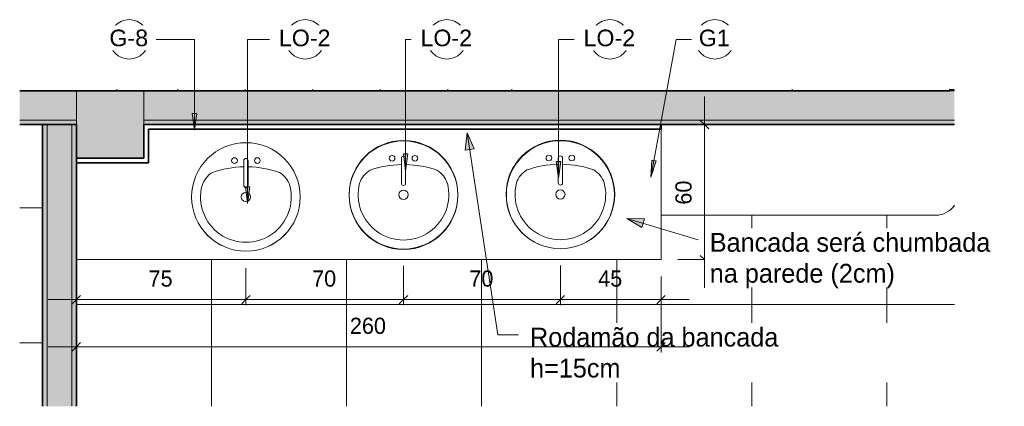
# Model space of a CAD drawing. Header units: metres. Extents: x -10.1 to 50.7, y -18 to 8.5.
# Tile 99 of 109: x 43.9 to 48.3, y -13.9 to -12.2. Entities that reach past the tile are written whole.
import ezdxf

# ---------------------------------------------------------------- set-up
doc = ezdxf.new("R2010")
doc.units = ezdxf.units.M
for name, color, linetype, lineweight in [('A-ANNO-DIMS', 4, 'Continuous', 18), ('A-ANNO-DIMS-25', 211, 'Continuous', 9), ('A-ANNO-KEYN', 231, 'Continuous', 9), ('A-FLOR-PATT', 8, 'Continuous', 18), ('A-GENM', 13, 'Continuous', 18), ('A-WALL', 113, 'Continuous', 18), ('A-WALL-PATT', 111, 'Continuous', 35), ('G-ANNO-TEXT', 231, 'Continuous', 9), ('I-FURN', 30, 'Continuous', 18), ('P-SANR-FIXT', 6, 'Continuous', 18)]:
    doc.layers.add(name, color=color, linetype=linetype, lineweight=lineweight)
doc.styles.add('Arial_1', font='arial.ttf', dxfattribs={"height": 0.073765})
doc.styles.add('Century Gothic_2', font='GOTHIC.TTF', dxfattribs={"height": 0.071856})
doc.styles.add('Century Gothic_3', font='GOTHIC.TTF', dxfattribs={"height": 0.083832})
doc.dimstyles.new('_Cotas_detalhamento_3_mm', dxfattribs={"dimscale": 0.3048, "dimtxt": 0.075, "dimasz": 0.123031, "dimexe": 0.082021, "dimexo": 0.246063, "dimgap": 0.123031, "dimtad": 1, "dimdec": 0, "dimlfac": 100, "dimzin": 0, "dimdsep": 46, "dimtxsty": 'Century Gothic_2', "dimblk1": 'OBLIQUE', "dimblk2": 'OBLIQUE', "dimsah": 1, "dimcen": 0.09, "dimdle": 0.410105, "dimazin": 0, "dimtfac": 1, "dimtdec": 4, "dimtix": 1, "dimtmove": 0, "dimatfit": 3, "dimfxl": 1, "dimtvp": 1, "dimtolj": 1, "dimtzin": 0, "dimarcsym": 2})
doc.dimstyles.new('_Cotas_detalhamento_3_mm_1', dxfattribs={"dimscale": 0.3048, "dimtxt": 0.075, "dimasz": 0.123031, "dimexe": 0.082021, "dimexo": 0.246063, "dimgap": 0.123031, "dimtad": 1, "dimdec": 0, "dimlfac": 100, "dimzin": 0, "dimdsep": 46, "dimtxsty": 'Century Gothic_2', "dimblk1": 'OBLIQUE', "dimblk2": 'OBLIQUE', "dimsah": 1, "dimcen": 0.09, "dimdle": 0.410105, "dimazin": 0, "dimtfac": 1, "dimtdec": 4, "dimtix": 1, "dimtmove": 0, "dimatfit": 3, "dimfxl": 1, "dimtvp": 1, "dimtolj": 1, "dimtzin": 0, "dimarcsym": 2})
doc.dimstyles.new('_Cotas_detalhamento_3_mm_2', dxfattribs={"dimscale": 0.3048, "dimtxt": 0.075, "dimasz": 0.123031, "dimexe": 0.082021, "dimexo": 0.246063, "dimgap": 0.123031, "dimtad": 1, "dimdec": 0, "dimlfac": 100, "dimzin": 0, "dimdsep": 46, "dimtxsty": 'Century Gothic_2', "dimblk1": 'OBLIQUE', "dimblk2": 'OBLIQUE', "dimsah": 1, "dimcen": 0.09, "dimdle": 0.410105, "dimazin": 0, "dimtfac": 1, "dimtdec": 4, "dimtix": 1, "dimtmove": 0, "dimatfit": 3, "dimfxl": 1, "dimtvp": 1, "dimtolj": 1, "dimtzin": 0, "dimarcsym": 2})
doc.dimstyles.new('_Cotas_detalhamento_3_mm_3', dxfattribs={"dimscale": 0.3048, "dimtxt": 0.075, "dimasz": 0.123031, "dimexe": 0.082021, "dimexo": 0.246063, "dimgap": 0.123031, "dimtad": 1, "dimdec": 0, "dimlfac": 100, "dimzin": 0, "dimdsep": 46, "dimtxsty": 'Century Gothic_2', "dimblk1": 'OBLIQUE', "dimblk2": 'OBLIQUE', "dimsah": 1, "dimcen": 0.09, "dimdle": 0.410105, "dimazin": 0, "dimtfac": 1, "dimtdec": 4, "dimtix": 1, "dimtmove": 0, "dimatfit": 3, "dimfxl": 1, "dimtvp": 1, "dimtolj": 1, "dimtzin": 0, "dimarcsym": 2})

# ---------------------------------------------------------------- blocks, each defined once
blk = doc.blocks.new('Generic Models 12 - Generic Models 12-196363-DETALHE BANCADA VEST_ FEMININO')
at = {"layer": 'A-GENM'}
for p, q in [((-4.6197, -13.2646), (-4.6197, -12.6846)), ((-7.2173, -13.2646), (-4.6197, -13.2646))]:
    blk.add_line(p, q, dxfattribs=at)
for centre, radius, start, end in [((-6.4641, -12.9861), 0.2413, 0, 180), ((-5.7641, -12.9785), 0.2413, 0, 180), ((-5.0672, -12.9762), 0.24, 360, 180), ((-6.4641, -12.9861), 0.2413, 180, 0), ((-5.7641, -12.9785), 0.2413, 180, 0), ((-5.0672, -12.9762), 0.24, 180, 0)]:
    blk.add_arc(centre, radius, start, end, dxfattribs=at)
blk = doc.blocks.new('M_Sink Vanity-Round - 482 x 482mm-199220-DETALHE BANCADA VEST_ FEMININO')
at = {"layer": 'P-SANR-FIXT', "color": 7}
for p, q in [((0.0871, 0.2471), (0.0871, 0.1363)), ((0.1062, 0.2471), (0.1062, 0.1363))]:
    blk.add_line(p, q, dxfattribs=at)
for centre, radius, start, end in [((0.0967, 0.0852), 0.2413, 360, 180), ((0.0967, -0.233), 0.4523, 91.2067, 109.2086), ((0.0459, 0.2471), 0.0127, 360, 180), ((0.0459, 0.2471), 0.0127, 180, 360), ((0.0967, 0.2471), 0.00952, 360, 180), ((0.0967, -0.233), 0.4523, 70.7914, 88.7933), ((0.1475, 0.2471), 0.0127, 0, 180), ((0.1475, 0.2471), 0.0127, 180, 360), ((0.0014, 0.1043), 0.1045, 120.7927, 162.1904), ((0.1919, 0.1043), 0.1045, 17.8096, 59.2073), ((0.0967, 0.0852), 0.2014, 165.3071, 14.6929), ((0.0967, 0.1363), 0.00952, 180, 360), ((0.0967, 0.0852), 0.0206, 360, 180), ((0.0967, 0.0852), 0.2413, 180, 360), ((0.0967, 0.0852), 0.0206, 180, 360)]:
    blk.add_arc(centre, radius, start, end, dxfattribs=at)
blk = doc.blocks.new('_ESPELHO - _ESPELHO-1696828-DETALHE BANCADA VEST_ FEMININO')
at = {"layer": 'A-GENM', "lineweight": 35}
for p, q in [((-4.6195, -12.6646), (-6.9173, -12.6646)), ((-6.9173, -12.6646), (-6.9173, -12.8146)), ((-4.6195, -12.6846), (-4.6195, -12.6646)), ((-6.8973, -12.8346), (-6.8973, -12.6846)), ((-6.8973, -12.6846), (-4.6195, -12.6846)), ((-6.9173, -12.8146), (-7.2173, -12.8146)), ((-7.2173, -12.8146), (-7.2173, -12.8346)), ((-7.2173, -12.8346), (-6.8973, -12.8346))]:
    blk.add_line(p, q, dxfattribs=at)
blk = doc.blocks.new('_banco fixo concreto3 - _banco fixo concreto-2394809-DETALHE BANCADA VEST_ FEMININO')
at = {"layer": 'A-GENM'}
blk.add_line((-2.2657, -14.2156), (-3.4857, -14.2156), dxfattribs=at)
blk.add_arc((-3.4857, -14.3156), 0.1, 90, 146.2569, dxfattribs=at)
blk = doc.blocks.new('Modelos genéricos 45 - Modelos genéricos 45-2401798-DETALHE BANCADA VEST_ FEMININO')
at = {"layer": 'A-GENM'}
for p, q in [((-5.631, -12.4839), (-5.631, -12.4914)), ((-4.386, -12.4914), (-4.386, -12.4839))]:
    blk.add_line(p, q, dxfattribs=at)
blk = doc.blocks.new('Mesa-Retangular - Mesa aço inox 160x60cm 88AL-2401945-DETALHE BANCADA VEST_ FEMININO')
at = {"layer": 'I-FURN'}
blk.add_line((0.9, -0.3), (0.9, -0.2925), dxfattribs=at)
blk = doc.blocks.new('DIMBLOCK105-DETALHE BANCADA VEST_ FEMININO')
at = {"layer": 'A-ANNO-DIMS-25'}
for p, q in [((46.3252, -13.2914), (46.3252, -13.4676)), ((46.3252, -13.4426), (46.3252, -13.2914)), ((46.7727, -13.3396), (46.7727, -13.4676)), ((46.7727, -13.4426), (46.7727, -13.3396)), ((46.8977, -13.4426), (46.3252, -13.4426))]:
    blk.add_line(p, q, dxfattribs=at)
at = {"layer": 'A-ANNO-DIMS-25', "lineweight": 18}
for p, q in [((46.3252, -13.4426), (46.3439, -13.4238)), ((46.7727, -13.4426), (46.7914, -13.4238)), ((46.3252, -13.4426), (46.3064, -13.4613)), ((46.7727, -13.4426), (46.7539, -13.4613))]:
    blk.add_line(p, q, dxfattribs=at)
at = {"layer": 'A-ANNO-DIMS-25', "color": 0, "insert": (46.493, -13.313), "char_height": 0.07186, "width": 0.134286, "attachment_point": 1, "line_spacing_factor": 0.984117, "style": 'Century Gothic_2'}
blk.add_mtext('45', dxfattribs=at)
blk = doc.blocks.new('_Oblique')
at = {"color": 0, "linetype": 'ByBlock', "lineweight": -2}
blk.add_line((-0.5, -0.5), (0.5, 0.5), dxfattribs=at)
blk = doc.blocks.new('DIMBLOCK106-DETALHE BANCADA VEST_ FEMININO')
at = {"layer": 'A-ANNO-DIMS-25'}
for p, q in [((45.6282, -13.2927), (45.6282, -13.4676)), ((45.6282, -13.4426), (45.6282, -13.2927)), ((46.3252, -13.2914), (46.3252, -13.4676)), ((46.3252, -13.4426), (46.3252, -13.2914)), ((46.3252, -13.4426), (45.6282, -13.4426))]:
    blk.add_line(p, q, dxfattribs=at)
at = {"layer": 'A-ANNO-DIMS-25', "lineweight": 18}
for p, q in [((45.6282, -13.4426), (45.647, -13.4238)), ((46.3252, -13.4426), (46.3439, -13.4238)), ((45.6282, -13.4426), (45.6095, -13.4613)), ((46.3252, -13.4426), (46.3064, -13.4613))]:
    blk.add_line(p, q, dxfattribs=at)
at = {"layer": 'A-ANNO-DIMS-25', "color": 0, "insert": (45.9208, -13.313), "char_height": 0.07186, "width": 0.134286, "attachment_point": 1, "line_spacing_factor": 0.984117, "style": 'Century Gothic_2'}
blk.add_mtext('70', dxfattribs=at)
blk = doc.blocks.new('DIMBLOCK107-DETALHE BANCADA VEST_ FEMININO')
at = {"layer": 'A-ANNO-DIMS-25'}
for p, q in [((45.6282, -13.2927), (45.6282, -13.4676)), ((45.6282, -13.4426), (45.6282, -13.2927)), ((44.9282, -13.3027), (44.9282, -13.4676)), ((44.9282, -13.4426), (44.9282, -13.3027)), ((45.6282, -13.4426), (44.9282, -13.4426))]:
    blk.add_line(p, q, dxfattribs=at)
at = {"layer": 'A-ANNO-DIMS-25', "lineweight": 18}
for p, q in [((44.9282, -13.4426), (44.947, -13.4238)), ((45.6282, -13.4426), (45.647, -13.4238)), ((44.9282, -13.4426), (44.9095, -13.4613)), ((45.6282, -13.4426), (45.6095, -13.4613))]:
    blk.add_line(p, q, dxfattribs=at)
at = {"layer": 'A-ANNO-DIMS-25', "color": 0, "insert": (45.2223, -13.313), "char_height": 0.07186, "width": 0.134286, "attachment_point": 1, "line_spacing_factor": 0.984117, "style": 'Century Gothic_2'}
blk.add_mtext('70', dxfattribs=at)
blk = doc.blocks.new('DIMBLOCK108-DETALHE BANCADA VEST_ FEMININO')
at = {"layer": 'A-ANNO-DIMS-25'}
for p, q in [((44.1751, -13.3396), (44.1751, -13.4676)), ((44.1751, -13.4426), (44.1751, -13.3396)), ((44.9282, -13.3027), (44.9282, -13.4676)), ((44.9282, -13.4426), (44.9282, -13.3027)), ((44.9282, -13.4426), (44.0501, -13.4426))]:
    blk.add_line(p, q, dxfattribs=at)
at = {"layer": 'A-ANNO-DIMS-25', "lineweight": 18}
for p, q in [((44.1751, -13.4426), (44.1939, -13.4238)), ((44.9282, -13.4426), (44.947, -13.4238)), ((44.1751, -13.4426), (44.1564, -13.4613)), ((44.9282, -13.4426), (44.9095, -13.4613))]:
    blk.add_line(p, q, dxfattribs=at)
at = {"layer": 'A-ANNO-DIMS-25', "color": 0, "insert": (44.4957, -13.313), "char_height": 0.07186, "width": 0.134286, "attachment_point": 1, "line_spacing_factor": 0.984117, "style": 'Century Gothic_2'}
blk.add_mtext('75', dxfattribs=at)
blk = doc.blocks.new('DIMBLOCK109-DETALHE BANCADA VEST_ FEMININO')
at = {"layer": 'A-ANNO-DIMS-25'}
for p, q in [((46.9657, -12.5396), (46.9657, -13.3896)), ((46.8478, -12.6646), (46.9907, -12.6646)), ((46.9657, -12.6646), (46.8478, -12.6646)), ((46.8477, -13.2646), (46.9907, -13.2646)), ((46.9657, -13.2646), (46.8477, -13.2646))]:
    blk.add_line(p, q, dxfattribs=at)
at = {"layer": 'A-ANNO-DIMS-25', "lineweight": 18}
for p, q in [((46.9657, -12.6646), (46.9469, -12.6458)), ((46.9657, -12.6646), (46.9844, -12.6833)), ((46.9657, -13.2646), (46.9469, -13.2458)), ((46.9657, -13.2646), (46.9844, -13.2833))]:
    blk.add_line(p, q, dxfattribs=at)
at = {"layer": 'A-ANNO-DIMS-25', "color": 0, "insert": (46.8361, -13.0205), "char_height": 0.07186, "width": 0.134286, "attachment_point": 1, "rotation": 90, "line_spacing_factor": 0.984117, "style": 'Century Gothic_2'}
blk.add_mtext('60', dxfattribs=at)
blk = doc.blocks.new('M_Identificador de nota-chave - Texto da nota-chave-86548-DETALHE BANCADA VEST_ FEMININO')
at = {"layer": 'A-ANNO-KEYN'}
blk.add_circle((0.00024, -0.0002), 0.0035, dxfattribs=at)
blk = doc.blocks.new('DIMBLOCK110-DETALHE BANCADA VEST_ FEMININO')
at = {"layer": 'A-ANNO-DIMS-25'}
for p, q in [((46.7727, -13.3396), (46.7727, -13.6776)), ((46.7727, -13.6526), (46.7727, -13.3396)), ((44.1751, -13.7011), (44.1751, -13.6276)), ((44.0501, -13.6526), (46.8977, -13.6526)), ((44.1751, -13.6526), (44.1751, -13.7011))]:
    blk.add_line(p, q, dxfattribs=at)
at = {"layer": 'A-ANNO-DIMS-25', "lineweight": 18}
for p, q in [((44.1751, -13.6526), (44.1939, -13.6338)), ((46.7727, -13.6526), (46.7914, -13.6338)), ((44.1751, -13.6526), (44.1564, -13.6713)), ((46.7727, -13.6526), (46.7539, -13.6713))]:
    blk.add_line(p, q, dxfattribs=at)
at = {"layer": 'A-ANNO-DIMS-25', "color": 0, "insert": (45.39, -13.523), "char_height": 0.07186, "width": 0.201429, "attachment_point": 1, "line_spacing_factor": 0.984117, "style": 'Century Gothic_2'}
blk.add_mtext('260', dxfattribs=at)

msp = doc.modelspace()

# ---------------------------------------------------------------- hatches: boundary and pattern name
at = {"layer": 'A-ANNO-KEYN'}
for points in [[(44.6997, -12.6901), (44.7096, -12.6151), (44.6898, -12.6151)], [(45.6375, -12.8698), (45.6474, -12.7948), (45.6277, -12.7948)], [(46.3171, -12.9035), (46.3269, -12.8285), (46.3072, -12.8285)], [(46.727, -12.8979), (46.7503, -12.8259), (46.7308, -12.8224)], [(44.9356, -13.0158), (44.9454, -12.9408), (44.9257, -12.9408)]]:
    msp.add_hatch(color=256, dxfattribs=at).paths.add_polyline_path(points, flags=0)
at = {"layer": 'A-FLOR-PATT'}
h = msp.add_hatch(dxfattribs=at)
h.set_pattern_fill('FP_25', color=256, style=0, pattern_type=2)
h.set_pattern_definition([(270, (33.825, -9.215), (0.3, 2e-17), []), (0, (33.825, -9.215), (0, 0.3), [])])
h.paths.add_polyline_path([(44.9613, -12.5146), (46.1101, -12.5146), (46.1101, -12.5071), (44.3551, -12.5071), (44.3551, -12.5146), (44.7018, -12.5146)], flags=0)
h = msp.add_hatch(dxfattribs=at)
h.set_pattern_fill('FP_27', color=256, style=0, pattern_type=2)
h.set_pattern_definition([(90, (44.625, -14.835), (-0.6, 4e-17), []), (180, (44.625, -14.835), (-7e-17, -0.6), [])])
h.paths.add_polyline_path([(43.9233, -13.9169), (44.0251, -13.9169), (44.0251, -12.6646), (43.9233, -12.6646), (43.9233, -13.212)], flags=0)
h = msp.add_hatch(dxfattribs=at)
h.set_pattern_fill('FP_26', color=256, style=0, pattern_type=2)
h.set_pattern_definition([(0, (44.175, -19.465), (0, 0.6), []), (90, (44.175, -19.465), (-0.6, 4e-17), [])])
h.paths.add_polyline_path([(46.4949, -13.9169), (48.0753, -13.9169), (48.0753, -13.0226), (48.0634, -13.0382), (48.0427, -13.054), (48.0186, -13.064), (47.9927, -13.0674), (46.7727, -13.0674), (46.7727, -13.2646), (44.1751, -13.2646), (44.1751, -13.9169), (46.4748, -13.9169)], flags=0)
h.paths.add_polyline_path([(45.6282, -13.2198), (45.6552, -13.2183), (45.6819, -13.2137), (45.7079, -13.2062), (45.7329, -13.1959), (45.7566, -13.1828), (45.7787, -13.1671), (45.7989, -13.1491), (45.8169, -13.1289), (45.8337, -13.1048), (45.8456, -13.0832), (45.8566, -13.0561), (45.8635, -13.0322), (45.8681, -13.003), (45.868, -13.0036), (45.8629, -13.0322), (45.8551, -13.0582), (45.8445, -13.0832), (45.8311, -13.1069), (45.8169, -13.1268), (45.7988, -13.147), (45.7787, -13.1651), (45.7566, -13.1807), (45.7329, -13.1938), (45.7079, -13.2041), (45.6796, -13.212), (45.6552, -13.2162), (45.6282, -13.2177), (45.6012, -13.2162), (45.5745, -13.2116), (45.5471, -13.2035), (45.5235, -13.1938), (45.4998, -13.1807), (45.4778, -13.1651), (45.4576, -13.147), (45.4396, -13.1268), (45.4239, -13.1047), (45.4108, -13.0811), (45.4005, -13.056), (45.393, -13.0301), (45.3884, -13.003), (45.3885, -13.0057), (45.393, -13.0322), (45.4005, -13.0582), (45.4108, -13.0832), (45.4239, -13.1069), (45.4396, -13.1289), (45.4576, -13.1491), (45.4778, -13.1671), (45.4999, -13.1828), (45.5235, -13.1959), (45.5485, -13.2062), (45.577, -13.2141), (45.6012, -13.2183)], flags=0)
h.paths.add_polyline_path([(45.168, -13.0132), (45.168, -13.0132), (45.168, -13.0132)], flags=0)
h.paths.add_polyline_path([(45.1695, -12.9863), (45.1695, -12.9861), (45.168, -12.9589), (45.1634, -12.9321), (45.156, -12.9064), (45.1452, -12.8807), (45.1325, -12.8577), (45.1169, -12.8357), (45.0984, -12.8151), (45.0787, -12.7975), (45.0555, -12.7812), (45.0311, -12.768), (45.0079, -12.7584), (44.9797, -12.7505), (44.9552, -12.7464), (44.9282, -12.7448), (44.9282, -12.7451), (44.9552, -12.7466), (44.9819, -12.7511), (45.0079, -12.7587), (45.0329, -12.769), (45.0566, -12.7821), (45.0787, -12.7977), (45.0989, -12.8158), (45.1169, -12.8359), (45.1334, -12.8596), (45.1456, -12.8817), (45.156, -12.9068), (45.1635, -12.9327), (45.168, -12.9598), (45.1695, -12.9861)], flags=0)
h.paths.add_polyline_path([(44.6869, -12.9863), (44.6885, -12.9591), (44.6931, -12.9324), (44.7006, -12.9064), (44.711, -12.8814), (44.7241, -12.8578), (44.7398, -12.8357), (44.7579, -12.8155), (44.7785, -12.7972), (44.8003, -12.7818), (44.8242, -12.7687), (44.8495, -12.7584), (44.8761, -12.7509), (44.9012, -12.7466), (44.8988, -12.7468), (44.8723, -12.7515), (44.8463, -12.7593), (44.8235, -12.7687), (44.7981, -12.7831), (44.7764, -12.7987), (44.7567, -12.8165), (44.7387, -12.8369), (44.7229, -12.8596), (44.7108, -12.8814), (44.7002, -12.9074), (44.6929, -12.9331), (44.6884, -12.9594), (44.6869, -12.9861)], flags=0)
at = {"layer": 'A-WALL-PATT', "lineweight": 18}
for points in [[(48.0551, -12.5146), (48.0753, -12.5146), (48.0753, -12.5071), (48.0551, -12.5071)], [(44.3958, -12.8146), (44.4751, -12.8146), (44.4751, -12.5146), (44.1751, -12.5146), (44.1751, -12.8146)], [(44.1751, -12.6646), (44.1751, -12.6446), (43.9233, -12.6446), (43.9233, -12.6646), (44.1551, -12.6646)], [(44.1751, -13.9169), (44.1751, -12.6646), (44.1551, -12.6646), (44.1551, -13.9169)], [(46.2588, -12.6646), (48.0753, -12.6646), (48.0753, -12.6446), (44.4751, -12.6446), (44.4751, -12.6646), (45.9993, -12.6646)]]:
    msp.add_hatch(color=7, dxfattribs=at).paths.add_polyline_path(points, flags=0)
at = {"layer": 'A-WALL-PATT'}
for points in [[(44.0451, -12.6446), (44.1751, -12.6446), (44.1751, -12.5146), (43.9233, -12.5146), (43.9233, -12.6446)], [(47.3551, -12.6446), (48.0753, -12.6446), (48.0753, -12.5146), (44.4751, -12.5146), (44.4751, -12.6446), (47.0373, -12.6446)], [(44.0251, -13.9169), (44.0451, -13.9169), (44.0451, -12.6646), (44.0251, -12.6646), (44.0251, -13.212)], [(44.0451, -13.9169), (44.1551, -13.9169), (44.1551, -12.6646), (44.0451, -12.6646), (44.0451, -13.212)]]:
    msp.add_hatch(color=130, dxfattribs=at).paths.add_polyline_path(points, flags=0)
at = {"layer": 'G-ANNO-TEXT'}
for points in [[(45.9113, -12.701), (45.9028, -12.7782), (45.9425, -12.7721)], [(46.6208, -13.0814), (46.6868, -13.1223), (46.6984, -13.0839)]]:
    msp.add_hatch(color=130, dxfattribs=at).paths.add_polyline_path(points, flags=0)

# ---------------------------------------------------------------- linework, layer by layer
at = {"layer": 'A-ANNO-KEYN'}
for p, q in [((44.6997, -12.2858), (44.4975, -12.2858)), ((44.6997, -12.6901), (44.6997, -12.2858)), ((44.9356, -12.2858), (45.0757, -12.2858)), ((44.9356, -13.0158), (44.9356, -12.2858)), ((45.6375, -12.2858), (45.7047, -12.2858)), ((45.6375, -12.8698), (45.6375, -12.2858)), ((46.3171, -12.2858), (46.4291, -12.2858)), ((46.3171, -12.9035), (46.3171, -12.2858)), ((46.727, -12.8979), (46.8393, -12.2858)), ((46.8393, -12.2858), (46.9236, -12.2858)), ((44.7096, -12.6151), (44.6898, -12.6151)), ((44.6898, -12.6151), (44.6997, -12.6901)), ((44.6997, -12.6901), (44.7096, -12.6151)), ((45.6474, -12.7948), (45.6277, -12.7948)), ((45.6277, -12.7948), (45.6375, -12.8698)), ((45.6375, -12.8698), (45.6474, -12.7948)), ((46.3269, -12.8285), (46.3072, -12.8285)), ((46.3072, -12.8285), (46.3171, -12.9035)), ((46.3171, -12.9035), (46.3269, -12.8285)), ((46.7308, -12.8224), (46.727, -12.8979)), ((46.727, -12.8979), (46.7503, -12.8259)), ((46.7503, -12.8259), (46.7308, -12.8224)), ((44.9454, -12.9408), (44.9257, -12.9408)), ((44.9257, -12.9408), (44.9356, -13.0158)), ((44.9356, -13.0158), (44.9454, -12.9408))]:
    msp.add_line(p, q, dxfattribs=at)
at = {"layer": 'A-WALL', "lineweight": 35}
for p, q in [((48.0551, -12.5071), (48.0551, -12.5146)), ((48.0551, -12.5146), (43.9233, -12.5146)), ((43.9233, -12.6646), (44.1751, -12.6646)), ((44.0251, -12.6646), (44.0251, -13.9169)), ((44.1751, -13.9169), (44.1751, -12.6646)), ((44.4751, -12.8146), (44.4751, -12.6646)), ((44.4751, -12.6646), (48.0753, -12.6646)), ((44.1751, -12.8146), (44.4751, -12.8146))]:
    msp.add_line(p, q, dxfattribs=at)
at = {"layer": 'A-WALL'}
for p, q in [((44.1751, -12.6646), (44.1751, -12.5146)), ((44.4751, -12.5146), (44.4751, -12.6646)), ((48.0551, -12.5146), (48.0753, -12.5146)), ((44.1751, -12.6446), (43.9233, -12.6446)), ((44.0451, -12.6646), (44.0451, -13.9169)), ((44.1551, -12.6646), (44.1551, -13.9169)), ((48.0753, -12.6446), (44.4751, -12.6446))]:
    msp.add_line(p, q, dxfattribs=at)
at = {"layer": 'G-ANNO-TEXT', "color": 130}
for p, q in [((45.9113, -12.701), (45.9028, -12.7782)), ((45.9425, -12.7721), (45.9113, -12.701)), ((45.9113, -12.701), (46.048, -13.5987)), ((45.9028, -12.7782), (45.9425, -12.7721)), ((46.6208, -13.0814), (46.6868, -13.1223)), ((46.6984, -13.0839), (46.6208, -13.0814)), ((46.6208, -13.0814), (46.938, -13.1773)), ((46.6868, -13.1223), (46.6984, -13.0839)), ((46.048, -13.5987), (46.1395, -13.5987))]:
    msp.add_line(p, q, dxfattribs=at)

# ---------------------------------------------------------------- block references
at = {"layer": 'A-ANNO-KEYN', "xscale": 24.99999999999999, "yscale": 24.99999999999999, "zscale": 24.99999999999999}
for p in [(44.4039, -12.2807), (45.1854, -12.2807), (45.8144, -12.2807), (46.5389, -12.2807), (47.005, -12.2807)]:
    msp.add_blockref('M_Identificador de nota-chave - Texto da nota-chave-86548-DETALHE BANCADA VEST_ FEMININO', p, dxfattribs=at)
at = {"layer": 'A-GENM'}
for name, p in [('Modelos genéricos 45 - Modelos genéricos 45-2401798-DETALHE BANCADA VEST_ FEMININO', (51.7411, -0.0232)), ('_ESPELHO - _ESPELHO-1696828-DETALHE BANCADA VEST_ FEMININO', (51.3924, 0)), ('Generic Models 12 - Generic Models 12-196363-DETALHE BANCADA VEST_ FEMININO', (51.3924, 0))]:
    msp.add_blockref(name, p, dxfattribs=at)
at = {"layer": 'A-GENM', "rotation": 180}
msp.add_blockref('_banco fixo concreto3 - _banco fixo concreto-2394809-DETALHE BANCADA VEST_ FEMININO', (44.5069, -27.283), dxfattribs=at)
at = {"layer": 'I-FURN'}
msp.add_blockref('Mesa-Retangular - Mesa aço inox 160x60cm 88AL-2401945-DETALHE BANCADA VEST_ FEMININO', (43.4551, -12.2146), dxfattribs=at)
at = {"layer": 'P-SANR-FIXT', "color": 7}
for p in [(45.5316, -13.0616), (46.2285, -13.0602), (44.8316, -13.0716)]:
    msp.add_blockref('M_Sink Vanity-Round - 482 x 482mm-199220-DETALHE BANCADA VEST_ FEMININO', p, dxfattribs=at)

# ---------------------------------------------------------------- dimensions: what is measured, and where the dimension line sits
at = {"layer": 'A-ANNO-DIMS', "lineweight": 9}
dim = msp.add_linear_dim(base=(46.9657, -13.2646), p1=(46.7728, -12.6646), p2=(46.7727, -13.2646), angle=90, dimstyle='_Cotas_detalhamento_3_mm_3', override={"dimpost": '<>', "dimfxl": 0.6}, dxfattribs=at)
dim.commit()
dim.dimension.update_dxf_attribs({"geometry": 'DIMBLOCK109-DETALHE BANCADA VEST_ FEMININO', "text_midpoint": (46.8905, -12.9646)})
for base, p1, p2, dimstyle, override, picture, middle in [((44.1751, -13.4426), (44.9282, -13.2277), (44.1751, -13.2646), '_Cotas_detalhamento_3_mm', {"dimpost": '<>', "dimfxl": 0.754027}, 'DIMBLOCK108-DETALHE BANCADA VEST_ FEMININO', (44.5517, -13.3683)), ((44.9282, -13.4426), (45.6282, -13.2177), (44.9282, -13.2277), '_Cotas_detalhamento_3_mm_2', {"dimpost": '<>', "dimfxl": 0.700071}, 'DIMBLOCK107-DETALHE BANCADA VEST_ FEMININO', (45.2782, -13.3674)), ((45.6282, -13.4426), (46.3252, -13.2164), (45.6282, -13.2177), '_Cotas_detalhamento_3_mm_2', {"dimpost": '<>', "dimfxl": 0.69696}, 'DIMBLOCK106-DETALHE BANCADA VEST_ FEMININO', (45.9767, -13.3674)), ((46.3252, -13.4426), (46.7727, -13.2646), (46.3252, -13.2164), '_Cotas_detalhamento_3_mm_1', {"dimpost": '<>', "dimfxl": 0.450091}, 'DIMBLOCK105-DETALHE BANCADA VEST_ FEMININO', (46.5489, -13.3674))]:
    dim = msp.add_linear_dim(base=base, p1=p1, p2=p2, dimstyle=dimstyle, override=override, dxfattribs=at)
    dim.commit()
    dim.dimension.update_dxf_attribs({"geometry": picture, "text_midpoint": middle})

# ---------------------------------------------------------------- next in the draw order: texts
at = {"layer": 'A-ANNO-KEYN', "char_height": 0.07376, "attachment_point": 2, "line_spacing_factor": 0.938532, "style": 'Arial_1', "bg_fill": 3, "box_fill_scale": 1.25, "bg_fill_color": 0, "bg_fill_transparency": 0}
for s, insert, width in [('G-8', (44.4078, -12.2425), 0.2043), ('LO-2', (45.1893, -12.2425), 0.2727), ('LO-2', (45.8183, -12.2425), 0.2727), ('LO-2', (46.5427, -12.2425), 0.2727), ('G1', (47.0088, -12.2425), 0.1638)]:
    msp.add_mtext(s, dxfattribs=dict(at, insert=insert, width=width))
at = {"layer": 'G-ANNO-TEXT', "color": 7, "char_height": 0.083832, "attachment_point": 1, "line_spacing_factor": 0.984117, "style": 'Century Gothic_3', "bg_fill": 3, "box_fill_scale": 1.25, "bg_fill_color": 0, "bg_fill_transparency": 0}
for s, insert, width in [('Bancada será chumbada\\Pna parede (2cm)', (46.9888, -13.1461), 1.740814), ('Rodamão da bancada\\Ph=15cm', (46.1903, -13.5675), 1.580172)]:
    msp.add_mtext(s, dxfattribs=dict(at, insert=insert, width=width))

# ---------------------------------------------------------------- next in the draw order: dimensions: what is measured, and where the dimension line sits
at = {"layer": 'A-ANNO-DIMS', "lineweight": 9}
dim = msp.add_linear_dim(base=(46.7727, -13.6526), p1=(44.1751, -13.6261), p2=(46.7727, -13.2646), dimstyle='_Cotas_detalhamento_3_mm_3', override={"dimpost": '<>', "dimfxl": 2.622615}, dxfattribs=at)
dim.commit()
dim.dimension.update_dxf_attribs({"geometry": 'DIMBLOCK110-DETALHE BANCADA VEST_ FEMININO', "text_midpoint": (45.4739, -13.5774)})

doc.saveas('drawing.dxf')
